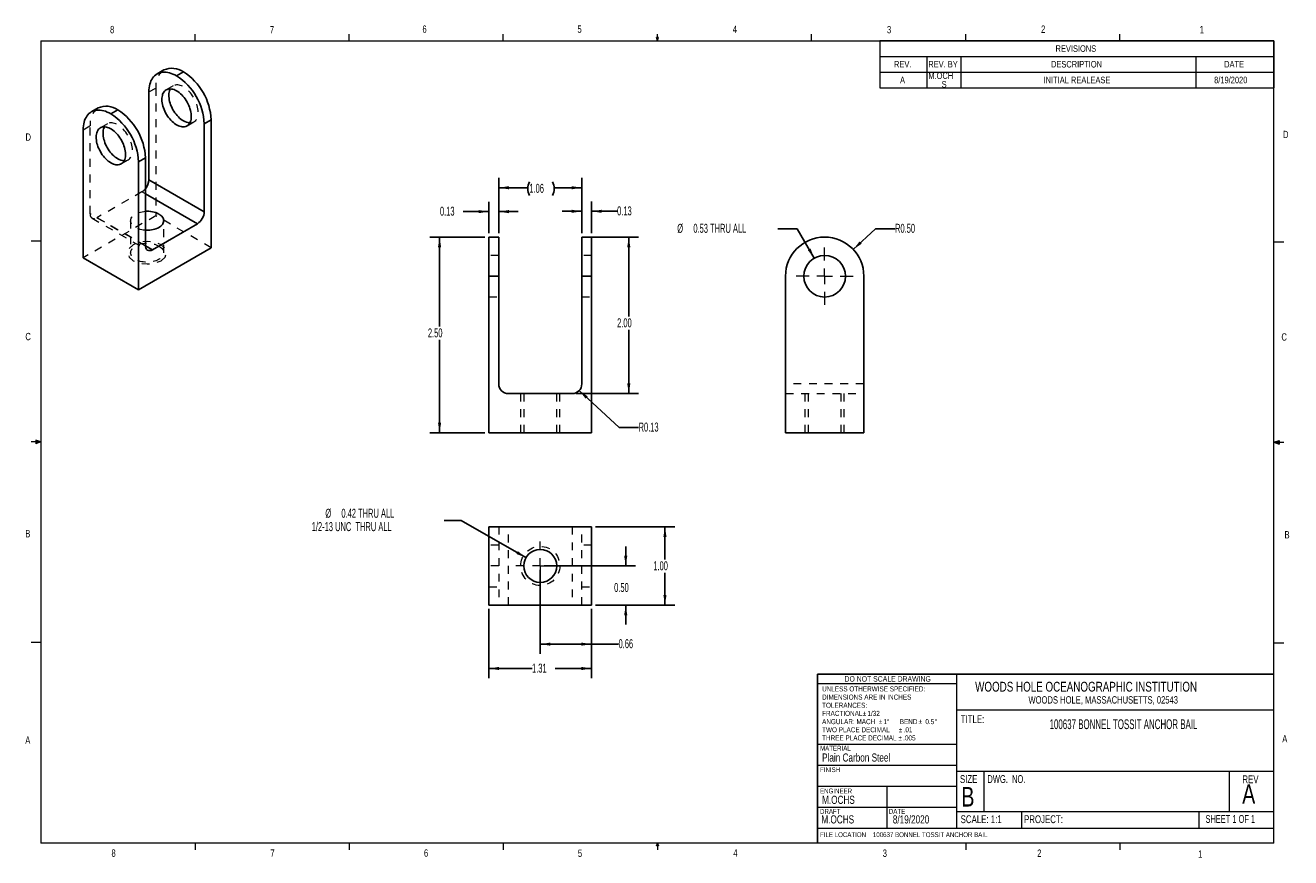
# Model space of a CAD drawing. Header units: inches. Extents: x 0.4 to 16.6, y 0.2 to 10.8.
import ezdxf

# ---------------------------------------------------------------- set-up
doc = ezdxf.new("R2010")
doc.units = ezdxf.units.IN
doc.header["$MEASUREMENT"] = 0
doc.linetypes.add('HIDDEN', pattern=[0.075, 0.05, -0.025])
doc.layers.add('DEFAULT', color=7, linetype='Continuous')
doc.layers.add('DIMENSION', color=8, linetype='Continuous')
doc.styles.add('SLDTEXTSTYLE0', font='TXT', dxfattribs={"width": 0.75})
doc.styles.add('SLDTEXTSTYLE1', font='TXT', dxfattribs={"width": 0.694444})
doc.styles.add('SLDTEXTSTYLE2', font='TXT', dxfattribs={"width": 0.6875})
doc.styles.add('SLDTEXTSTYLE3', font='TXT', dxfattribs={"width": 0.605})
doc.dimstyles.new('SLDDIMSTYLE0', dxfattribs={"dimtxt": 0.111226, "dimasz": 0.13, "dimexe": 0, "dimexo": 0.0625, "dimgap": 0.027807, "dimtad": 0, "dimtih": 1, "dimtoh": 1, "dimrnd": 1e-09, "dimdsep": 46, "dimtxsty": 'SLDTEXTSTYLE3', "dimsah": 1, "dimcen": 0.09, "dimadec": 0, "dimazin": 2, "dimtfac": 1, "dimtmove": 0, "dimatfit": 0, "dimfxl": 1, "dimfrac": 2, "dimtolj": 1, "dimtzin": 12, "dimarcsym": 0})
doc.dimstyles.new('SLDDIMSTYLE1', dxfattribs={"dimtxt": 0.111226, "dimasz": 0.13, "dimexe": 0, "dimexo": 0.0625, "dimgap": 0.027807, "dimtad": 0, "dimtih": 1, "dimtoh": 1, "dimrnd": 1e-09, "dimzin": 12, "dimdsep": 46, "dimtxsty": 'SLDTEXTSTYLE3', "dimsah": 1, "dimcen": 0.09, "dimadec": 0, "dimazin": 3, "dimtfac": 1, "dimtofl": 0, "dimtmove": 0, "dimatfit": 3, "dimfxl": 1, "dimfrac": 2, "dimtolj": 1, "dimtzin": 12, "dimarcsym": 0})
doc.dimstyles.new('SLDDIMSTYLE2', dxfattribs={"dimtxt": 0.111226, "dimasz": 0.13, "dimexe": 0, "dimexo": 0.0625, "dimgap": 0.027807, "dimtad": 0, "dimtih": 1, "dimtoh": 1, "dimrnd": 1e-09, "dimzin": 4, "dimdsep": 46, "dimtxsty": 'SLDTEXTSTYLE3', "dimsah": 1, "dimcen": 0.09, "dimadec": 0, "dimazin": 1, "dimtfac": 1, "dimtofl": 0, "dimtmove": 0, "dimatfit": 3, "dimfxl": 1, "dimfrac": 2, "dimtolj": 1, "dimtzin": 12, "dimarcsym": 0})
doc.dimstyles.new('SLDDIMSTYLE3', dxfattribs={"dimtxt": 0.111226, "dimasz": 0.13, "dimexe": 0, "dimexo": 0.0625, "dimgap": 0.027807, "dimtad": 0, "dimtih": 1, "dimtoh": 1, "dimrnd": 1e-09, "dimdsep": 46, "dimtxsty": 'SLDTEXTSTYLE3', "dimsah": 1, "dimcen": 0, "dimadec": 0, "dimazin": 2, "dimtfac": 1, "dimtofl": 0, "dimtmove": 0, "dimatfit": 3, "dimfxl": 1, "dimfrac": 2, "dimtolj": 1, "dimtzin": 12, "dimarcsym": 0})
doc.dimstyles.new('SLDDIMSTYLE4', dxfattribs={"dimtxt": 0.111226, "dimasz": 0.13, "dimexe": 0, "dimexo": 0.0625, "dimgap": 0.027807, "dimtad": 0, "dimtih": 1, "dimtoh": 1, "dimrnd": 1e-09, "dimzin": 0, "dimdsep": 46, "dimtxsty": 'SLDTEXTSTYLE3', "dimsah": 1, "dimcen": 0, "dimadec": 0, "dimazin": 0, "dimtfac": 1, "dimtofl": 0, "dimtmove": 0, "dimatfit": 3, "dimfxl": 1, "dimfrac": 2, "dimtolj": 1, "dimtzin": 12, "dimarcsym": 0})
doc.dimstyles.new('SLDDIMSTYLE5', dxfattribs={"dimtxt": 0.111226, "dimasz": 0.13, "dimexe": 0, "dimexo": 0.0625, "dimgap": 0.027807, "dimtad": 0, "dimtih": 1, "dimtoh": 1, "dimrnd": 1e-09, "dimzin": 12, "dimdsep": 46, "dimtxsty": 'SLDTEXTSTYLE3', "dimsah": 1, "dimcen": 0, "dimadec": 0, "dimazin": 3, "dimtfac": 1, "dimtofl": 0, "dimtmove": 0, "dimatfit": 3, "dimfxl": 1, "dimfrac": 2, "dimtolj": 1, "dimtzin": 12, "dimarcsym": 0})
doc.dimstyles.new('SLDDIMSTYLE6', dxfattribs={"dimtxt": 0.111226, "dimasz": 0.13, "dimexe": 0, "dimexo": 0.0625, "dimgap": 0.027807, "dimtad": 0, "dimtih": 1, "dimtoh": 1, "dimrnd": 1e-09, "dimdsep": 46, "dimtxsty": 'SLDTEXTSTYLE3', "dimsah": 1, "dimcen": 0.09, "dimadec": 0, "dimazin": 2, "dimtfac": 1, "dimtofl": 0, "dimtmove": 0, "dimatfit": 3, "dimfxl": 1, "dimfrac": 2, "dimtolj": 1, "dimtzin": 12, "dimarcsym": 0})
doc.dimstyles.new('SLDDIMSTYLE7', dxfattribs={"dimtxt": 0.111226, "dimasz": 0.13, "dimexe": 0, "dimexo": 0.0625, "dimgap": 0.027807, "dimtad": 0, "dimtih": 1, "dimtoh": 1, "dimrnd": 1e-09, "dimzin": 0, "dimdsep": 46, "dimtxsty": 'SLDTEXTSTYLE3', "dimsah": 1, "dimcen": 0.09, "dimadec": 0, "dimazin": 0, "dimtfac": 1, "dimtmove": 0, "dimatfit": 0, "dimfxl": 1, "dimfrac": 2, "dimtolj": 1, "dimtzin": 12, "dimarcsym": 0})

# ---------------------------------------------------------------- blocks, each defined once
blk = doc.blocks.new('SW_NOTE_0')
at = {"color": 0, "linetype": 'Continuous', "lineweight": 0, "char_height": 0.065, "attachment_point": 1, "style": 'SLDTEXTSTYLE0'}
for s, insert in [('UNLESS OTHERWISE SPECIFIED:', (0, 0.084)), ('TOLERANCES:', (0, -0.125)), ('DIMENSIONS ARE IN INCHES', (0, -0.021)), ('FRACTIONAL', (0, -0.229)), ('%%p', (0.518, -0.229)), ('1/32', (0.579, -0.229)), ('ANGULAR: MACH', (0, -0.334)), ('TWO PLACE DECIMAL', (0, -0.438)), ('%%p', (0.723, -0.334)), ('1', (0.785, -0.334)), ('%%d', (0.829, -0.334)), ('%%p', (0.979, -0.438)), ('BEND', (0.992, -0.334)), ('.01', (1.041, -0.438)), ('%%p', (1.233, -0.334)), ('0.5', (1.319, -0.334)), ('%%d', (1.436, -0.334)), ('THREE PLACE DECIMAL', (0, -0.542)), ('%%p', (0.974, -0.542)), ('.005', (1.036, -0.542))]:
    blk.add_mtext(s, dxfattribs=dict(at, insert=insert))
blk = doc.blocks.new('SW_TABLEANNOTATION_0')
at = {"color": 0, "linetype": 'Continuous', "lineweight": 18}
for p, q in [((0, 0), (0, -0.2)), ((0, 0), (0.6, 0)), ((0, 0), (0, -0.604)), ((5.035, 0), (0, 0)), ((0.6, 0), (1.035, 0)), ((1.035, 0), (4.035, 0)), ((4.035, 0), (5.035, 0)), ((5.035, 0), (5.035, -0.2)), ((5.035, -0.604), (5.035, 0)), ((0, -0.2), (0, -0.4)), ((0, -0.2), (0.6, -0.2)), ((0.6, -0.2), (0.6, -0.4)), ((0.6, -0.2), (1.035, -0.2)), ((1.035, -0.2), (1.035, -0.4)), ((1.035, -0.2), (4.035, -0.2)), ((4.035, -0.2), (4.035, -0.4)), ((4.035, -0.2), (5.035, -0.2)), ((5.035, -0.2), (5.035, -0.4)), ((0, -0.4), (0.6, -0.4)), ((0, -0.4), (5.035, -0.4)), ((0.6, -0.4), (1.035, -0.4)), ((0.6, -0.4), (0.6, -0.604)), ((1.035, -0.4), (4.035, -0.4)), ((1.035, -0.4), (1.035, -0.604)), ((4.035, -0.4), (5.035, -0.4)), ((4.035, -0.4), (4.035, -0.604)), ((5.035, -0.4), (5.035, -0.604)), ((0, -0.604), (0.6, -0.604)), ((0, -0.604), (5.035, -0.604)), ((0.6, -0.604), (1.035, -0.604)), ((1.035, -0.604), (4.035, -0.604)), ((4.035, -0.604), (5.035, -0.604))]:
    blk.add_line(p, q, dxfattribs=at)
at = {"color": 0, "linetype": 'Continuous', "lineweight": 18, "attachment_point": 1, "style": 'SLDTEXTSTYLE0'}
for s, insert, char_height in [('REVISIONS', (2.245, -0.059), 0.0833), ('REV.', (0.182, -0.259), 0.0833), ('REV. BY', (0.62, -0.259), 0.0833), ('DESCRIPTION', (2.187, -0.259), 0.08333), ('DATE', (4.399, -0.259), 0.0833), ('A', (0.259, -0.46), 0.0833), ('M.OCH', (0.62, -0.405), 0.0833), ('INITIAL REALEASE', (2.092, -0.46), 0.08333), ('8/19/2020', (4.271, -0.46), 0.0833), ('S', (0.79, -0.516), 0.0833)]:
    blk.add_mtext(s, dxfattribs=dict(at, insert=insert, char_height=char_height))
blk = doc.blocks.new('_D')
at = {"layer": 'DIMENSION'}
for p, q in [((6.348, 8.184), (6.348, 8.584)), ((6.473, 8.184), (6.473, 8.584)), ((6.348, 8.459), (6.02, 8.459)), ((6.473, 8.459), (6.723, 8.459))]:
    blk.add_line(p, q, dxfattribs=at)
for points in [[(6.348, 8.459), (6.218, 8.479), (6.218, 8.439)], [(6.473, 8.459), (6.603, 8.439), (6.603, 8.479)]]:
    blk.add_solid(points, dxfattribs=at)
at = {"layer": 'DIMENSION', "insert": (5.723, 8.522), "char_height": 0.1146, "attachment_point": 1, "style": 'SLDTEXTSTYLE3'}
blk.add_mtext('0.13', dxfattribs=at)
blk = doc.blocks.new('_D_1')
at = {"layer": 'DIMENSION'}
for p, q in [((7.535, 8.184), (7.535, 8.588)), ((7.66, 8.184), (7.66, 8.588)), ((7.535, 8.463), (7.285, 8.463)), ((7.66, 8.463), (7.986, 8.463))]:
    blk.add_line(p, q, dxfattribs=at)
for points in [[(7.535, 8.463), (7.405, 8.483), (7.405, 8.443)], [(7.66, 8.463), (7.79, 8.443), (7.79, 8.483)]]:
    blk.add_solid(points, dxfattribs=at)
at = {"layer": 'DIMENSION', "insert": (7.986, 8.526), "char_height": 0.1146, "attachment_point": 1, "style": 'SLDTEXTSTYLE3'}
blk.add_mtext('0.13', dxfattribs=at)
blk = doc.blocks.new('_D_2')
at = {"layer": 'DIMENSION'}
for p, q in [((6.473, 8.184), (6.473, 8.889)), ((6.473, 8.764), (6.845, 8.764)), ((7.535, 8.764), (7.182, 8.764)), ((7.535, 8.184), (7.535, 8.889))]:
    blk.add_line(p, q, dxfattribs=at)
for centre, start, end in [((7.036, 8.752), 153.4349, 206.5651), ((6.991, 8.752), 333.4349, 26.5651)]:
    blk.add_arc(centre, 0.191, start, end, dxfattribs=at)
for points in [[(6.473, 8.764), (6.603, 8.744), (6.603, 8.784)], [(7.535, 8.764), (7.405, 8.784), (7.405, 8.744)]]:
    blk.add_solid(points, dxfattribs=at)
at = {"layer": 'DIMENSION', "insert": (6.865, 8.814), "char_height": 0.1146, "attachment_point": 1, "style": 'SLDTEXTSTYLE3'}
blk.add_mtext('1.06', dxfattribs=at)
blk = doc.blocks.new('_D_3')
at = {"layer": 'DIMENSION'}
for p, q in [((7.585, 8.134), (8.26, 8.134)), ((8.135, 8.134), (8.135, 7.119)), ((8.135, 6.134), (8.135, 6.949)), ((7.46, 6.134), (8.26, 6.134))]:
    blk.add_line(p, q, dxfattribs=at)
for points in [[(8.135, 8.134), (8.115, 8.004), (8.155, 8.004)], [(8.135, 6.134), (8.155, 6.264), (8.115, 6.264)]]:
    blk.add_solid(points, dxfattribs=at)
at = {"layer": 'DIMENSION', "insert": (7.986, 7.096), "char_height": 0.1146, "attachment_point": 1, "style": 'SLDTEXTSTYLE3'}
blk.add_mtext('2.00', dxfattribs=at)
blk = doc.blocks.new('_D_4')
at = {"layer": 'DIMENSION'}
for p, q in [((6.298, 8.134), (5.593, 8.134)), ((5.718, 8.134), (5.718, 6.991)), ((5.718, 5.634), (5.718, 6.82)), ((6.298, 5.634), (5.593, 5.634))]:
    blk.add_line(p, q, dxfattribs=at)
for points in [[(5.718, 8.134), (5.698, 8.004), (5.738, 8.004)], [(5.718, 5.634), (5.738, 5.764), (5.698, 5.764)]]:
    blk.add_solid(points, dxfattribs=at)
at = {"layer": 'DIMENSION', "insert": (5.569, 6.968), "char_height": 0.1146, "attachment_point": 1, "style": 'SLDTEXTSTYLE3'}
blk.add_mtext('2.50', dxfattribs=at)
blk = doc.blocks.new('_D_5')
at = {"layer": 'DIMENSION'}
for p, q in [((7.502, 6.174), (8.01, 5.702)), ((8.01, 5.702), (8.26, 5.702))]:
    blk.add_line(p, q, dxfattribs=at)
blk.add_solid([(7.502, 6.174), (7.583, 6.071), (7.61, 6.1)], dxfattribs=at)
at = {"layer": 'DIMENSION', "insert": (8.26, 5.765), "char_height": 0.1146, "attachment_point": 1, "style": 'SLDTEXTSTYLE3'}
blk.add_mtext('R0.13', dxfattribs=at)
blk = doc.blocks.new('_D_6')
at = {"layer": 'DIMENSION'}
for p, q in [((11.002, 7.976), (11.286, 8.241)), ((11.286, 8.241), (11.536, 8.241))]:
    blk.add_line(p, q, dxfattribs=at)
blk.add_solid([(11.002, 7.976), (11.111, 8.05), (11.084, 8.079)], dxfattribs=at)
at = {"layer": 'DIMENSION', "insert": (11.536, 8.303), "char_height": 0.1146, "attachment_point": 1, "style": 'SLDTEXTSTYLE3'}
blk.add_mtext('R0.50', dxfattribs=at)
blk = doc.blocks.new('_D_7')
at = {"layer": 'DIMENSION'}
for p, q in [((10.287, 8.241), (10.037, 8.241)), ((10.504, 7.864), (10.287, 8.241))]:
    blk.add_line(p, q, dxfattribs=at)
blk.add_solid([(10.504, 7.864), (10.457, 7.987), (10.422, 7.967)], dxfattribs=at)
at = {"layer": 'DIMENSION', "attachment_point": 1, "style": 'SLDTEXTSTYLE3'}
for s, insert, char_height in [('%%c', (8.754, 8.303), 0.1146), ('0.53 THRU ALL', (8.96, 8.303), 0.11458)]:
    blk.add_mtext(s, dxfattribs=dict(at, insert=insert, char_height=char_height))
blk = doc.blocks.new('SW_CENTERMARKSYMBOL_0')
at = {"color": 0, "linetype": 'Continuous', "lineweight": 18}
for p, q in [((0, 0.2), (0, 0.3656)), ((-0.2, 0), (-0.3656, 0)), ((0, 0), (-0.1, 0)), ((0, 0), (0, 0.1)), ((0, 0), (0, -0.1)), ((0, 0), (0.1, 0)), ((0.2, 0), (0.3656, 0)), ((0, -0.2), (0, -0.3656))]:
    blk.add_line(p, q, dxfattribs=at)
blk = doc.blocks.new('_D_8')
at = {"layer": 'DIMENSION'}
for p, q in [((6.348, 3.384), (6.348, 2.499)), ((7.66, 3.384), (7.66, 2.499)), ((6.348, 2.624), (6.899, 2.624)), ((7.66, 2.624), (7.196, 2.624))]:
    blk.add_line(p, q, dxfattribs=at)
for points in [[(6.348, 2.624), (6.478, 2.604), (6.478, 2.644)], [(7.66, 2.624), (7.53, 2.644), (7.53, 2.604)]]:
    blk.add_solid(points, dxfattribs=at)
at = {"layer": 'DIMENSION', "insert": (6.899, 2.686), "char_height": 0.1146, "attachment_point": 1, "style": 'SLDTEXTSTYLE3'}
blk.add_mtext('1.31', dxfattribs=at)
blk = doc.blocks.new('_D_9')
at = {"layer": 'DIMENSION'}
for p, q in [((7.004, 3.884), (7.004, 2.81)), ((7.66, 3.384), (7.66, 2.81)), ((7.004, 2.935), (7.66, 2.935)), ((7.66, 2.935), (8.004, 2.935))]:
    blk.add_line(p, q, dxfattribs=at)
for points in [[(7.004, 2.935), (7.134, 2.915), (7.134, 2.955)], [(7.66, 2.935), (7.53, 2.955), (7.53, 2.915)]]:
    blk.add_solid(points, dxfattribs=at)
at = {"layer": 'DIMENSION', "insert": (8.004, 2.998), "char_height": 0.1146, "attachment_point": 1, "style": 'SLDTEXTSTYLE3'}
blk.add_mtext('0.66', dxfattribs=at)
blk = doc.blocks.new('_D_10')
at = {"layer": 'DIMENSION'}
for p, q in [((8.096, 3.934), (8.096, 4.184)), ((7.054, 3.934), (8.221, 3.934)), ((7.71, 3.434), (8.221, 3.434)), ((8.096, 3.434), (8.096, 3.184))]:
    blk.add_line(p, q, dxfattribs=at)
for points in [[(8.096, 3.934), (8.116, 4.064), (8.076, 4.064)], [(8.096, 3.434), (8.076, 3.304), (8.116, 3.304)]]:
    blk.add_solid(points, dxfattribs=at)
at = {"layer": 'DIMENSION', "insert": (7.948, 3.716), "char_height": 0.1146, "attachment_point": 1, "style": 'SLDTEXTSTYLE3'}
blk.add_mtext('0.50', dxfattribs=at)
blk = doc.blocks.new('_D_11')
at = {"layer": 'DIMENSION'}
for p, q in [((7.71, 4.434), (8.722, 4.434)), ((8.597, 4.434), (8.597, 4.017)), ((8.597, 3.434), (8.597, 3.846)), ((7.71, 3.434), (8.722, 3.434))]:
    blk.add_line(p, q, dxfattribs=at)
for points in [[(8.597, 4.434), (8.577, 4.304), (8.617, 4.304)], [(8.597, 3.434), (8.617, 3.564), (8.577, 3.564)]]:
    blk.add_solid(points, dxfattribs=at)
at = {"layer": 'DIMENSION', "insert": (8.448, 3.993), "char_height": 0.1146, "attachment_point": 1, "style": 'SLDTEXTSTYLE3'}
blk.add_mtext('1.00', dxfattribs=at)
blk = doc.blocks.new('_D_12')
at = {"layer": 'DIMENSION'}
for p, q in [((5.996, 4.516), (5.778, 4.516)), ((6.821, 4.04), (5.996, 4.516))]:
    blk.add_line(p, q, dxfattribs=at)
blk.add_solid([(6.821, 4.04), (6.719, 4.122), (6.699, 4.087)], dxfattribs=at)
at = {"layer": 'DIMENSION', "attachment_point": 1, "style": 'SLDTEXTSTYLE3'}
for s, insert, char_height in [('%%c', (4.259, 4.664), 0.1146), ('0.42 THRU ALL', (4.464, 4.664), 0.11458), ('1/2-13 UNC  THRU ALL', (4.085, 4.493), 0.11458)]:
    blk.add_mtext(s, dxfattribs=dict(at, insert=insert, char_height=char_height))
blk = doc.blocks.new('SW_CENTERMARKSYMBOL_1')
at = {"color": 0, "linetype": 'Continuous', "lineweight": 18}
for p, q in [((0, 0.2), (0, 0.31095)), ((-0.2, 0), (-0.31095, 0)), ((0, 0), (-0.1, 0)), ((0, 0), (0, 0.1)), ((0, 0), (0, -0.1)), ((0, 0), (0.1, 0)), ((0.2, 0), (0.31095, 0)), ((0, -0.2), (0, -0.31095))]:
    blk.add_line(p, q, dxfattribs=at)

msp = doc.modelspace()

# ---------------------------------------------------------------- linework, layer by layer
at = {"color": 7, "linetype": 'Continuous', "lineweight": 18}
for p, q in [((2.595, 10.642), (2.595, 10.727)), ((4.564, 10.642), (4.564, 10.727)), ((6.532, 10.642), (6.532, 10.727)), ((8.501, 10.642), (8.488, 10.684)), ((8.514, 10.684), (8.488, 10.684)), ((8.494, 10.684), (8.501, 10.642)), ((8.501, 10.642), (8.501, 10.727)), ((8.501, 10.642), (8.514, 10.684)), ((8.506, 10.684), (8.501, 10.642)), ((10.47, 10.642), (10.47, 10.727)), ((12.439, 10.642), (12.439, 10.727)), ((14.407, 10.642), (14.407, 10.727)), ((0.626, 10.642), (16.376, 10.642)), ((0.626, 10.642), (0.626, 0.392)), ((16.376, 0.392), (16.376, 10.642)), ((0.626, 8.08), (0.501, 8.08)), ((16.376, 8.075), (16.501, 8.075)), ((0.626, 5.517), (0.501, 5.517)), ((0.559, 5.541), (0.559, 5.494)), ((0.626, 5.517), (0.559, 5.541)), ((0.626, 5.517), (0.559, 5.526)), ((0.626, 5.517), (0.559, 5.507)), ((0.626, 5.517), (0.559, 5.494)), ((16.376, 5.513), (16.443, 5.537)), ((16.376, 5.513), (16.443, 5.522)), ((16.376, 5.513), (16.501, 5.513)), ((16.376, 5.513), (16.443, 5.49)), ((16.376, 5.513), (16.443, 5.502)), ((16.443, 5.537), (16.443, 5.49)), ((0.626, 2.955), (0.501, 2.955)), ((16.376, 2.95), (16.501, 2.95)), ((12.323, 2.429), (10.545, 2.429)), ((12.323, 2.55), (12.323, 0.586)), ((12.318, 2.097), (16.376, 2.097)), ((10.545, 1.657), (12.323, 1.657)), ((10.545, 1.389), (12.323, 1.389)), ((12.323, 1.311), (16.376, 1.311)), ((12.669, 1.311), (12.669, 0.799)), ((15.804, 1.311), (15.804, 0.799)), ((10.545, 1.121), (12.323, 1.121)), ((11.431, 1.121), (11.431, 0.586)), ((10.545, 0.853), (12.318, 0.853)), ((12.323, 0.799), (16.376, 0.799)), ((13.15, 0.799), (13.15, 0.586)), ((15.417, 0.799), (15.417, 0.586)), ((10.545, 0.586), (16.376, 0.586)), ((16.376, 0.392), (0.626, 0.392)), ((2.595, 0.392), (2.595, 0.307)), ((4.564, 0.392), (4.564, 0.307)), ((6.532, 0.392), (6.532, 0.307)), ((8.488, 0.357), (8.501, 0.392)), ((8.514, 0.357), (8.488, 0.357)), ((8.501, 0.392), (8.501, 0.307)), ((8.501, 0.392), (8.514, 0.357)), ((12.439, 0.392), (12.439, 0.307)), ((14.407, 0.392), (14.407, 0.307))]:
    msp.add_line(p, q, dxfattribs=at)
at = {"color": 7, "linetype": 'Continuous', "lineweight": 25}
for p, q in [((2.197, 10.268), (2.109, 10.217)), ((2.447, 10.243), (2.359, 10.192)), ((2.005, 9.988), (2.005, 8.865)), ((1.358, 9.783), (1.269, 9.732)), ((1.608, 9.759), (1.519, 9.708)), ((2.801, 9.631), (2.712, 9.58)), ((2.712, 9.58), (2.712, 8.457)), ((2.801, 9.631), (2.801, 7.998)), ((1.166, 9.503), (1.166, 7.87)), ((1.961, 9.146), (1.873, 9.095)), ((1.873, 9.095), (1.873, 7.462)), ((1.961, 8.024), (1.961, 9.146)), ((2.005, 8.865), (2.712, 8.457)), ((2.624, 8.304), (2.05, 7.973)), ((6.473, 8.134), (6.348, 8.134)), ((6.348, 7.634), (6.348, 8.134)), ((6.473, 8.134), (6.473, 7.634)), ((7.66, 8.134), (7.535, 8.134)), ((7.535, 7.634), (7.535, 8.134)), ((7.66, 8.134), (7.66, 7.634)), ((1.873, 7.462), (2.801, 7.998)), ((1.166, 7.87), (1.873, 7.462)), ((6.473, 7.634), (6.348, 7.634)), ((6.348, 7.634), (6.348, 5.634)), ((6.473, 6.259), (6.473, 7.634)), ((7.535, 7.634), (7.535, 6.259)), ((7.66, 7.634), (7.535, 7.634)), ((7.66, 7.634), (7.66, 5.634)), ((10.137, 7.634), (10.137, 5.634)), ((11.137, 7.634), (11.137, 5.634)), ((7.41, 6.134), (6.598, 6.134)), ((6.348, 5.634), (7.66, 5.634)), ((10.137, 5.634), (11.137, 5.634)), ((6.348, 4.434), (7.66, 4.434)), ((6.348, 3.434), (6.348, 4.434)), ((7.66, 4.434), (7.66, 3.434)), ((7.66, 3.434), (6.348, 3.434)), ((10.545, 0.392), (10.545, 2.55)), ((10.545, 2.55), (16.376, 2.55))]:
    msp.add_line(p, q, dxfattribs=at)
at = {"color": 7, "linetype": 'HIDDEN', "lineweight": 18}
for p, q in [((2.005, 9.988), (2.094, 10.039)), ((2.094, 10.039), (2.094, 8.406)), ((2.314, 10.065), (2.226, 10.014)), ((1.166, 9.503), (1.254, 9.555)), ((1.254, 8.432), (1.254, 9.555)), ((1.475, 9.58), (1.386, 9.529)), ((2.492, 9.554), (2.58, 9.605)), ((1.652, 9.069), (1.74, 9.12)), ((1.917, 8.712), (1.342, 8.381)), ((1.961, 8.687), (1.917, 8.712)), ((2.094, 8.406), (1.166, 7.87)), ((1.961, 8.024), (1.254, 8.432)), ((2.801, 7.998), (2.094, 8.406)), ((1.28, 8.375), (1.987, 7.966)), ((1.342, 8.381), (1.961, 8.024)), ((1.772, 8.342), (1.772, 7.934)), ((2.194, 7.934), (2.194, 8.342)), ((6.473, 7.9), (6.348, 7.9)), ((7.66, 7.9), (7.535, 7.9)), ((6.348, 7.634), (6.473, 7.634)), ((7.535, 7.634), (7.66, 7.634)), ((6.348, 7.369), (6.473, 7.369)), ((7.535, 7.369), (7.66, 7.369)), ((11.137, 6.259), (10.137, 6.259)), ((6.754, 5.634), (6.754, 6.134)), ((6.793, 6.134), (6.793, 5.634)), ((7.215, 5.634), (7.215, 6.134)), ((7.254, 5.634), (7.254, 6.134)), ((10.137, 6.134), (11.137, 6.134)), ((10.387, 5.634), (10.387, 6.134)), ((10.426, 6.134), (10.426, 5.634)), ((10.848, 5.634), (10.848, 6.134)), ((10.887, 5.634), (10.887, 6.134)), ((6.473, 4.434), (6.473, 3.434)), ((6.598, 3.434), (6.598, 4.434)), ((7.41, 4.434), (7.41, 3.434)), ((7.535, 3.434), (7.535, 4.434)), ((6.473, 4.2), (6.348, 4.2)), ((7.66, 4.2), (7.535, 4.2)), ((6.473, 3.934), (6.348, 3.934)), ((7.66, 3.934), (7.535, 3.934)), ((6.348, 3.669), (6.473, 3.669)), ((7.535, 3.669), (7.66, 3.669))]:
    msp.add_line(p, q, dxfattribs=at)
at = {"color": 8, "linetype": 'Continuous', "lineweight": 25}
for p, q in [((2.624, 8.304), (1.961, 8.687)), ((1.961, 8.024), (2.05, 7.973))]:
    msp.add_line(p, q, dxfattribs=at)
at = {"color": 7, "linetype": 'Continuous', "lineweight": 25, "flags": 128}
for points in [[(2.359, 10.192), (2.336, 10.205), (2.313, 10.216), (2.29, 10.224), (2.267, 10.231), (2.245, 10.236), (2.224, 10.239), (2.202, 10.241), (2.182, 10.24), (2.162, 10.237), (2.144, 10.232), (2.126, 10.226), (2.109, 10.217), (2.093, 10.207), (2.078, 10.195), (2.065, 10.181), (2.053, 10.165), (2.042, 10.148), (2.032, 10.129), (2.024, 10.109), (2.017, 10.087), (2.012, 10.064), (2.008, 10.04), (2.006, 10.014), (2.005, 9.988)], [(2.359, 10.001), (2.375, 9.991), (2.392, 9.979), (2.408, 9.965), (2.424, 9.95), (2.439, 9.934), (2.454, 9.916), (2.468, 9.898), (2.481, 9.878), (2.493, 9.858), (2.504, 9.838), (2.514, 9.816), (2.523, 9.795), (2.53, 9.774), (2.536, 9.752), (2.541, 9.731), (2.544, 9.71), (2.546, 9.69), (2.547, 9.671), (2.546, 9.652), (2.543, 9.635), (2.539, 9.619), (2.534, 9.604), (2.527, 9.59), (2.519, 9.578), (2.509, 9.567), (2.499, 9.559), (2.487, 9.552), (2.475, 9.547), (2.461, 9.543), (2.447, 9.542), (2.432, 9.542), (2.416, 9.545), (2.4, 9.549), (2.384, 9.555), (2.367, 9.563), (2.351, 9.572), (2.334, 9.584), (2.318, 9.596), (2.302, 9.611), (2.286, 9.626), (2.271, 9.643), (2.257, 9.661), (2.243, 9.68), (2.231, 9.7), (2.219, 9.72), (2.208, 9.741), (2.199, 9.762), (2.191, 9.784), (2.184, 9.805), (2.179, 9.827), (2.175, 9.848), (2.172, 9.868), (2.171, 9.888), (2.171, 9.907), (2.173, 9.925), (2.177, 9.942), (2.181, 9.957), (2.187, 9.972), (2.195, 9.984), (2.204, 9.996), (2.214, 10.005), (2.225, 10.013), (2.237, 10.019), (2.25, 10.024), (2.264, 10.026), (2.278, 10.027), (2.294, 10.025), (2.31, 10.022), (2.326, 10.017), (2.342, 10.01), (2.359, 10.001)], [(2.278, 10.027), (2.273, 10.016), (2.267, 10.001), (2.263, 9.984), (2.261, 9.967), (2.259, 9.948), (2.26, 9.929), (2.262, 9.909), (2.265, 9.888), (2.27, 9.867), (2.276, 9.846), (2.283, 9.824), (2.292, 9.803), (2.302, 9.782), (2.313, 9.761), (2.325, 9.741), (2.338, 9.722), (2.352, 9.703), (2.367, 9.686), (2.382, 9.669), (2.398, 9.654), (2.414, 9.641), (2.431, 9.629), (2.447, 9.618)], [(1.519, 9.708), (1.496, 9.72), (1.473, 9.731), (1.45, 9.74), (1.428, 9.747), (1.406, 9.752), (1.384, 9.755), (1.363, 9.756), (1.342, 9.755), (1.323, 9.752), (1.304, 9.748), (1.286, 9.741), (1.269, 9.732), (1.253, 9.722), (1.239, 9.71), (1.225, 9.696), (1.213, 9.68), (1.202, 9.663), (1.193, 9.644), (1.184, 9.624), (1.178, 9.602), (1.172, 9.579), (1.169, 9.555), (1.166, 9.53), (1.166, 9.503)], [(1.519, 9.083), (1.536, 9.074), (1.552, 9.067), (1.568, 9.062), (1.584, 9.058), (1.6, 9.057), (1.614, 9.057), (1.628, 9.06), (1.641, 9.064), (1.653, 9.07), (1.665, 9.078), (1.674, 9.088), (1.683, 9.099), (1.691, 9.112), (1.697, 9.126), (1.701, 9.142), (1.705, 9.159), (1.707, 9.177), (1.707, 9.196), (1.706, 9.216), (1.703, 9.236), (1.699, 9.257), (1.694, 9.278), (1.687, 9.3), (1.679, 9.321), (1.67, 9.342), (1.659, 9.363), (1.647, 9.384), (1.635, 9.403), (1.621, 9.422), (1.607, 9.44), (1.592, 9.457), (1.576, 9.473), (1.56, 9.487), (1.544, 9.5), (1.527, 9.511), (1.511, 9.521), (1.494, 9.529), (1.478, 9.535), (1.462, 9.539), (1.446, 9.541), (1.431, 9.542), (1.417, 9.54), (1.403, 9.537), (1.391, 9.532), (1.379, 9.525), (1.369, 9.516), (1.359, 9.506), (1.351, 9.493), (1.344, 9.48), (1.339, 9.465), (1.335, 9.449), (1.333, 9.431), (1.331, 9.413), (1.332, 9.393), (1.334, 9.373), (1.337, 9.352), (1.342, 9.331), (1.348, 9.31), (1.355, 9.288), (1.364, 9.267), (1.374, 9.246), (1.385, 9.225), (1.397, 9.205), (1.41, 9.186), (1.424, 9.167), (1.439, 9.15), (1.454, 9.134), (1.47, 9.119), (1.486, 9.105), (1.503, 9.093), (1.519, 9.083)], [(1.438, 9.542), (1.433, 9.531), (1.427, 9.516), (1.423, 9.5), (1.421, 9.482), (1.42, 9.464), (1.42, 9.444), (1.422, 9.424), (1.425, 9.403), (1.43, 9.382), (1.436, 9.361), (1.444, 9.339), (1.452, 9.318), (1.462, 9.297), (1.473, 9.276), (1.485, 9.256), (1.499, 9.237), (1.512, 9.218), (1.527, 9.201), (1.542, 9.185), (1.558, 9.17), (1.574, 9.156), (1.591, 9.144), (1.608, 9.134)], [(2.132, 8.429), (2.146, 8.42), (2.159, 8.41), (2.17, 8.399), (2.179, 8.388), (2.186, 8.377), (2.19, 8.365), (2.193, 8.353), (2.194, 8.341), (2.193, 8.329), (2.189, 8.317), (2.184, 8.305), (2.177, 8.294), (2.167, 8.283), (2.156, 8.273), (2.143, 8.263), (2.129, 8.254), (2.113, 8.246), (2.095, 8.239), (2.077, 8.233), (2.058, 8.229), (2.038, 8.225), (2.017, 8.222), (1.996, 8.221), (1.975, 8.221), (1.961, 8.221)]]:
    msp.add_lwpolyline(points, dxfattribs=at)
at = {"color": 7, "linetype": 'HIDDEN', "lineweight": 18, "flags": 128}
for points in [[(2.528, 9.593), (2.542, 9.593), (2.556, 9.596), (2.569, 9.6), (2.582, 9.606), (2.593, 9.614), (2.603, 9.624), (2.611, 9.635), (2.619, 9.648), (2.625, 9.662), (2.63, 9.678), (2.633, 9.695), (2.635, 9.713), (2.635, 9.732), (2.634, 9.751), (2.631, 9.772), (2.627, 9.793), (2.622, 9.814), (2.615, 9.835), (2.607, 9.857), (2.598, 9.878), (2.587, 9.899), (2.576, 9.919), (2.563, 9.939), (2.549, 9.958), (2.535, 9.976), (2.52, 9.993), (2.504, 10.009), (2.488, 10.023), (2.472, 10.036), (2.456, 10.047), (2.439, 10.057), (2.422, 10.064), (2.406, 10.071), (2.39, 10.075), (2.374, 10.077), (2.359, 10.078), (2.345, 10.076), (2.332, 10.073), (2.319, 10.068), (2.307, 10.061), (2.297, 10.052), (2.287, 10.041), (2.279, 10.029), (2.278, 10.027)], [(1.689, 9.108), (1.703, 9.108), (1.717, 9.111), (1.73, 9.115), (1.742, 9.121), (1.753, 9.129), (1.763, 9.139), (1.772, 9.15), (1.779, 9.163), (1.785, 9.177), (1.79, 9.193), (1.793, 9.21), (1.795, 9.228), (1.795, 9.247), (1.794, 9.267), (1.792, 9.287), (1.788, 9.308), (1.782, 9.329), (1.775, 9.351), (1.767, 9.372), (1.758, 9.393), (1.747, 9.414), (1.736, 9.435), (1.723, 9.454), (1.71, 9.473), (1.695, 9.491), (1.68, 9.508), (1.665, 9.524), (1.649, 9.538), (1.632, 9.551), (1.616, 9.562), (1.599, 9.572), (1.583, 9.58), (1.566, 9.586), (1.55, 9.59), (1.535, 9.592), (1.52, 9.593), (1.505, 9.591), (1.492, 9.588), (1.479, 9.583), (1.468, 9.576), (1.457, 9.567), (1.448, 9.557), (1.44, 9.545), (1.438, 9.542)], [(1.961, 8.221), (1.954, 8.222), (1.934, 8.224), (1.914, 8.228), (1.894, 8.232), (1.875, 8.238), (1.858, 8.244), (1.842, 8.252), (1.827, 8.261), (1.813, 8.27), (1.802, 8.28), (1.792, 8.291), (1.784, 8.302), (1.778, 8.314), (1.774, 8.326), (1.772, 8.338), (1.773, 8.35), (1.775, 8.362), (1.779, 8.374), (1.786, 8.386), (1.794, 8.397), (1.805, 8.407), (1.817, 8.417), (1.83, 8.426), (1.846, 8.435), (1.862, 8.442), (1.88, 8.449), (1.899, 8.454), (1.919, 8.458), (1.939, 8.462), (1.96, 8.463), (1.961, 8.464)], [(2.16, 7.832), (2.214, 7.879), (2.233, 7.934), (2.214, 7.989), (2.16, 8.036), (2.079, 8.068), (1.983, 8.079), (1.888, 8.068), (1.806, 8.036), (1.752, 7.989), (1.733, 7.934), (1.752, 7.879), (1.806, 7.832), (1.888, 7.801), (1.983, 7.79), (2.079, 7.801), (2.16, 7.832)], [(2.132, 8.02), (2.146, 8.011), (2.159, 8.002), (2.17, 7.991), (2.179, 7.98), (2.186, 7.969), (2.19, 7.957), (2.193, 7.945), (2.194, 7.933), (2.193, 7.921), (2.189, 7.909), (2.184, 7.897), (2.177, 7.885), (2.167, 7.875), (2.156, 7.864), (2.143, 7.855), (2.129, 7.846), (2.113, 7.838), (2.095, 7.831), (2.077, 7.825), (2.058, 7.82), (2.038, 7.817), (2.017, 7.814), (1.996, 7.813), (1.975, 7.812), (1.954, 7.814), (1.934, 7.816), (1.914, 7.819), (1.894, 7.824), (1.875, 7.829), (1.858, 7.836), (1.842, 7.844), (1.827, 7.852), (1.813, 7.862), (1.802, 7.872), (1.792, 7.883), (1.784, 7.894), (1.778, 7.906), (1.774, 7.918), (1.772, 7.93), (1.773, 7.942), (1.775, 7.954), (1.779, 7.966), (1.786, 7.977), (1.794, 7.988), (1.805, 7.999), (1.817, 8.009), (1.83, 8.018), (1.846, 8.026), (1.862, 8.034), (1.88, 8.04), (1.899, 8.046), (1.919, 8.05), (1.939, 8.053), (1.96, 8.055), (1.981, 8.056), (2.002, 8.056), (2.022, 8.054), (2.043, 8.051), (2.063, 8.047), (2.082, 8.042), (2.1, 8.036), (2.117, 8.028), (2.132, 8.02)]]:
    msp.add_lwpolyline(points, dxfattribs=at)
at = {"color": 7, "linetype": 'Continuous', "lineweight": 25}
for centre, radius in [((10.637, 7.634), 0.266), ((7.004, 3.934), 0.211)]:
    msp.add_circle(centre, radius, dxfattribs=at)
at = {"color": 7, "linetype": 'HIDDEN', "lineweight": 18}
msp.add_circle((7.004, 3.934), 0.25, dxfattribs=at)
for centre, radius, start, end in [((2.339, 10.066), 0.247, 125.1113, 186.2009), ((1.5, 9.581), 0.247, 125.1113, 186.2009), ((1.833, 8.852), 0.163, 301.1059, 322.0213), ((1.308, 8.423), 0.0546, 170.786, 309.2033)]:
    msp.add_arc(centre, radius, start, end, dxfattribs=at)
at = {"color": 7, "linetype": 'Continuous', "lineweight": 25}
for centre, radius, start, end in [((2.301, 10.039), 0.251, 54.3824, 114.3071), ((1.945, 9.545), 0.768, 2.6055, 57.3945), ((2.033, 9.596), 0.768, 2.6055, 57.3945), ((1.461, 9.554), 0.251, 54.3824, 114.3071), ((1.105, 9.06), 0.768, 2.6055, 57.3945), ((1.194, 9.111), 0.768, 2.6055, 57.3945), ((2.537, 9.763), 0.17, 238.0378, 266.9551), ((1.698, 9.278), 0.17, 238.0378, 266.9551), ((1.814, 8.874), 0.192, 320.2279, 357.3607), ((1.987, 8.152), 0.312, 62.1957, 94.7049), ((2.521, 8.466), 0.192, 302.6055, 357.3945), ((10.637, 7.634), 0.5, 90, 180), ((10.637, 7.634), 0.5, 0, 90), ((2.015, 8.015), 0.0546, 170.786, 309.2033), ((6.598, 6.259), 0.125, 180, 270), ((7.41, 6.259), 0.125, 270, 0)]:
    msp.add_arc(centre, radius, start, end, dxfattribs=at)

# ---------------------------------------------------------------- block references
at = {"color": 7, "linetype": 'Continuous', "lineweight": 18}
msp.add_blockref('SW_TABLEANNOTATION_0', (11.341, 10.642), dxfattribs=at)
at = {"color": 7, "linetype": 'Continuous', "lineweight": 0}
for name, p in [('SW_CENTERMARKSYMBOL_0', (10.637, 7.634)), ('SW_CENTERMARKSYMBOL_1', (7.004, 3.934)), ('SW_NOTE_0', (10.604, 2.312))]:
    msp.add_blockref(name, p, dxfattribs=at)

# ---------------------------------------------------------------- texts
at = {"color": 7, "linetype": 'Continuous', "lineweight": 0, "attachment_point": 1}
for s, insert, char_height, style in [('8', (1.509, 10.831), 0.0938, 'SLDTEXTSTYLE0'), ('6', (5.499, 10.837), 0.0938, 'SLDTEXTSTYLE0'), ('5', (7.479, 10.837), 0.0938, 'SLDTEXTSTYLE0'), ('4', (9.464, 10.836), 0.0938, 'SLDTEXTSTYLE0'), ('3', (11.433, 10.83), 0.0938, 'SLDTEXTSTYLE0'), ('2', (13.401, 10.836), 0.0938, 'SLDTEXTSTYLE0'), ('1', (15.427, 10.83), 0.0938, 'SLDTEXTSTYLE0'), ('7', (3.551, 10.829), 0.0938, 'SLDTEXTSTYLE0'), ('D', (0.429, 9.458), 0.0938, 'SLDTEXTSTYLE0'), ('D', (16.491, 9.491), 0.0938, 'SLDTEXTSTYLE0'), ('C', (0.427, 6.91), 0.0938, 'SLDTEXTSTYLE0'), ('C', (16.471, 6.905), 0.0938, 'SLDTEXTSTYLE0'), ('B', (0.426, 4.393), 0.0938, 'SLDTEXTSTYLE0'), ('B', (16.511, 4.379), 0.0938, 'SLDTEXTSTYLE0'), ('DO NOT SCALE DRAWING', (10.891, 2.526), 0.07, 'SLDTEXTSTYLE0'), ('WOODS HOLE OCEANOGRAPHIC INSTITUTION', (12.559, 2.454), 0.125, 'SLDTEXTSTYLE0'), ('WOODS HOLE, MASSACHUSETTS, 02543', (13.24, 2.27), 0.09375, 'SLDTEXTSTYLE0'), ('TITLE:', (12.375, 2.027), 0.1, 'SLDTEXTSTYLE0'), ('A', (0.426, 1.756), 0.0938, 'SLDTEXTSTYLE0'), ('MATERIAL', (10.578, 1.637), 0.0625, 'SLDTEXTSTYLE0'), ('A', (16.482, 1.773), 0.0938, 'SLDTEXTSTYLE0'), ('Plain Carbon Steel', (10.604, 1.539), 0.10417, 'SLDTEXTSTYLE0'), ('FINISH', (10.578, 1.363), 0.0625, 'SLDTEXTSTYLE0'), ('SIZE', (12.365, 1.262), 0.1, 'SLDTEXTSTYLE0'), ('DWG.  NO.', (12.716, 1.262), 0.1, 'SLDTEXTSTYLE1'), ('A', (15.97, 1.146), 0.25, 'SLDTEXTSTYLE0'), ('REV', (15.973, 1.259), 0.1, 'SLDTEXTSTYLE0'), ('ENGINEER', (10.578, 1.091), 0.0625, 'SLDTEXTSTYLE0'), ('M.OCHS', (10.604, 0.999), 0.1042, 'SLDTEXTSTYLE0'), ('B', (12.383, 1.111), 0.25, 'SLDTEXTSTYLE0'), ('DRAFT', (10.578, 0.83), 0.0625, 'SLDTEXTSTYLE0'), ('DATE', (11.457, 0.83), 0.0625, 'SLDTEXTSTYLE0'), ('SCALE: 1:1', (12.374, 0.749), 0.1, 'SLDTEXTSTYLE0'), ('PROJECT:', (13.184, 0.749), 0.1, 'SLDTEXTSTYLE0'), ('SHEET 1 OF 1', (15.502, 0.752), 0.1, 'SLDTEXTSTYLE2'), ('FILE LOCATION    100637 BONNEL TOSSIT ANCHOR BAIL', (10.578, 0.533), 0.0625, 'SLDTEXTSTYLE0'), ('8', (1.527, 0.313), 0.0938, 'SLDTEXTSTYLE0'), ('7', (3.557, 0.313), 0.0938, 'SLDTEXTSTYLE0'), ('6', (5.519, 0.314), 0.0938, 'SLDTEXTSTYLE0'), ('5', (7.485, 0.311), 0.0938, 'SLDTEXTSTYLE0'), ('4', (9.47, 0.314), 0.0938, 'SLDTEXTSTYLE0'), ('3', (11.379, 0.312), 0.0938, 'SLDTEXTSTYLE0'), ('2', (13.352, 0.312), 0.0938, 'SLDTEXTSTYLE0'), ('1', (15.408, 0.301), 0.0938, 'SLDTEXTSTYLE0')]:
    msp.add_mtext(s, dxfattribs=dict(at, insert=insert, char_height=char_height, style=style))
at = {"layer": 'DEFAULT'}
for s, insert, char_height, attachment_point, style in [('100637 BONNEL TOSSIT ANCHOR BAIL', (14.454, 1.975), 0.125, 2, 'SLDTEXTSTYLE3'), ('M.OCHS', (10.595, 0.749), 0.1042, 1, 'SLDTEXTSTYLE0'), ('8/19/2020', (11.508, 0.749), 0.1042, 1, 'SLDTEXTSTYLE0')]:
    msp.add_mtext(s, dxfattribs=dict(at, insert=insert, char_height=char_height, attachment_point=attachment_point, style=style))

# ---------------------------------------------------------------- dimensions: what is measured, and where the dimension line sits
at = {"layer": 'DIMENSION'}
dim = msp.add_linear_dim(base=(7.535, 8.764), p1=(6.473, 8.134), p2=(7.535, 8.134), text='(<>)', dimstyle='SLDDIMSTYLE1', dxfattribs=at)
dim.commit()
dim.dimension.update_dxf_attribs({"geometry": '_D_2', "text_midpoint": (7.013, 8.764), "dimtype": 160})
for base, p1, p2, dimstyle, picture, middle in [((6.347548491, 8.459376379), (6.472548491, 8.134364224), (6.347548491, 8.134364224), 'SLDDIMSTYLE0', '_D', (5.871616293, 8.459376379)), ((7.535048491, 8.463432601), (7.660048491, 8.134364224), (7.535048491, 8.134364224), 'SLDDIMSTYLE0', '_D_1', (8.13498804, 8.463432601)), ((7.66, 2.935), (7.004, 3.934), (7.66, 3.434), 'SLDDIMSTYLE6', '_D_9', (8.153, 2.935)), ((6.348, 2.624), (7.66, 3.434), (6.348, 3.434), 'SLDDIMSTYLE1', '_D_8', (7.047, 2.624))]:
    dim = msp.add_linear_dim(base=base, p1=p1, p2=p2, dimstyle=dimstyle, dxfattribs=at)
    dim.commit()
    dim.dimension.update_dxf_attribs({"geometry": picture, "text_midpoint": middle, "dimtype": 160})
for p1, p2, text, picture, middle in [((10.77, 7.404), (10.504, 7.864), '<> THRU ALL\\P', '_D_7', (9.396, 8.241)), ((7.186, 3.829), (6.821, 4.04), '<> THRU ALL\\P1/2-13 UNC  THRU ALL\\P', '_D_12', (4.9, 4.516))]:
    dim = msp.add_diameter_dim_2p(p1=p1, p2=p2, text=text, dimstyle='SLDDIMSTYLE5', dxfattribs=at)
    dim.commit()
    dim.dimension.update_dxf_attribs({"geometry": picture, "text_midpoint": middle, "dimtype": 163})
for center, mpoint, dimstyle, picture, middle in [((10.637, 7.634), (11.002, 7.976), 'SLDDIMSTYLE4', '_D_6', (11.74, 8.241)), ((7.41005, 6.25936), (7.50162, 6.17428), 'SLDDIMSTYLE3', '_D_5', (8.46324, 5.70231))]:
    dim = msp.add_radius_dim(center=center, mpoint=mpoint, dimstyle=dimstyle, dxfattribs=at)
    dim.commit()
    dim.dimension.update_dxf_attribs({"geometry": picture, "text_midpoint": middle, "dimtype": 164})
for base, p1, p2, dimstyle, picture, middle in [((5.718, 8.134), (6.348, 5.634), (6.348, 8.134), 'SLDDIMSTYLE2', '_D_4', (5.718, 6.905)), ((8.135, 6.134), (7.535, 8.134), (7.41, 6.134), 'SLDDIMSTYLE2', '_D_3', (8.135, 7.034)), ((8.597, 3.434), (7.66, 4.434), (7.66, 3.434), 'SLDDIMSTYLE2', '_D_11', (8.597, 3.931)), ((8.096, 3.434), (7.004, 3.934), (7.66, 3.434), 'SLDDIMSTYLE7', '_D_10', (8.096, 3.654))]:
    dim = msp.add_linear_dim(base=base, p1=p1, p2=p2, angle=90, dimstyle=dimstyle, dxfattribs=at)
    dim.commit()
    dim.dimension.update_dxf_attribs({"geometry": picture, "text_midpoint": middle, "dimtype": 160})

doc.saveas('drawing.dxf')
